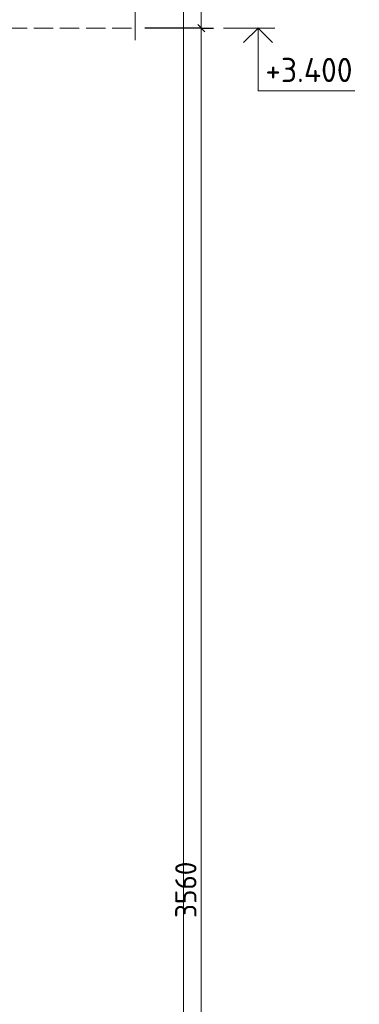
# Model space of a CAD drawing. Header units: millimetres. Extents: x 0 to 59400, y 0 to 42000.
# Tile 20 of 29: x 33479 to 36994, y 26107 to 36283. Entities that reach past the tile are written whole.
import ezdxf

# ---------------------------------------------------------------- set-up
doc = ezdxf.new("R2010")
doc.units = ezdxf.units.MM
doc.linetypes.add('______2', pattern=[270, 200, -70])
for name, color, linetype, lineweight in [('Standard', 7, 'Continuous', 25), ('ЖБ Перекрытие верхний уровень', 7, 'Continuous', 18), ('Примечания', 7, 'Continuous', 13), ('Размерная линия_ общее', 7, 'Continuous', 13)]:
    doc.layers.add(name, color=color, linetype=linetype, lineweight=lineweight)
doc.styles.add('ISOCPEUR', font='txt')

msp = doc.modelspace()

# ---------------------------------------------------------------- linework, layer by layer
at = {"layer": 'Standard', "color": 7, "linetype": 'Continuous', "lineweight": 13, "transparency": 33554687}
msp.add_line((35590, 36196), (36120, 36196), dxfattribs=at)
at = {"layer": 'Standard', "color": 254, "linetype": 'Continuous', "lineweight": 13, "true_color": 0xc4c4ff, "transparency": 33554687}
msp.add_lwpolyline([(27875, 15896), (35176, 15896), (35176, 38811), (27875, 38811), (27875, 15896)], dxfattribs=at)
at = {"layer": 'Standard', "color": 7, "linetype": 'Continuous', "lineweight": 35, "transparency": 33554687}
msp.add_lwpolyline([(35797, 36047), (35946, 36196), (36094, 36047)], dxfattribs=at)
at = {"layer": 'Standard', "color": 7, "linetype": 'Continuous', "lineweight": 13, "transparency": 33554687}
msp.add_lwpolyline([(35946, 36196), (35946, 35546), (36946, 35546)], dxfattribs=at)
at = {"layer": 'ЖБ Перекрытие верхний уровень', "color": 7, "linetype": '______2', "lineweight": 18, "transparency": 33554687}
msp.add_line((30926, 36196), (34676, 36196), dxfattribs=at)
at = {"layer": 'Примечания', "color": 7, "linetype": 'Continuous', "lineweight": 13, "transparency": 33554687}
for p in [(34676, 36705), (34676, 36071)]:
    msp.add_line(p, (34676, 36071), dxfattribs=at)
at = {"layer": 'Размерная линия_ общее', "color": 7, "linetype": 'Continuous', "lineweight": 13, "transparency": 33554687}
for p, q in [((35359, 37296), (35359, 36196)), ((35359, 36196), (35359, 18396))]:
    msp.add_line(p, q, dxfattribs=at)
at = {"layer": 'Размерная линия_ общее', "color": 7, "linetype": 'Continuous', "lineweight": 25, "transparency": 33554687}
msp.add_line((35322, 36233), (35397, 36158), dxfattribs=at)
at = {"layer": 'Размерная линия_ общее', "color": 253, "linetype": 'Continuous', "lineweight": -3, "true_color": 0xa0a0a0, "transparency": 33554687}
for q in [(35234, 36196), (35484, 36196)]:
    msp.add_line((35359, 36196), q, dxfattribs=at)
msp.add_lwpolyline([(35359, 36196), (35342, 36196), (35342, 36196), (35342, 36196), (35342, 36196), (34776, 36196)], dxfattribs=at)

# ---------------------------------------------------------------- texts
at = {"layer": 'Standard', "color": 7, "linetype": 'Continuous', "lineweight": 25, "transparency": 33554687, "insert": (36021, 35638), "char_height": 250, "width": 1093.07, "attachment_point": 7, "style": 'ISOCPEUR'}
msp.add_mtext('\\W0.95;+3.400', dxfattribs=at)
at = {"layer": 'Размерная линия_ общее', "color": 7, "linetype": 'Continuous', "lineweight": 25, "transparency": 33554687, "insert": (35309, 26999), "char_height": 220, "width": 718.09, "attachment_point": 7, "rotation": 90, "style": 'ISOCPEUR'}
msp.add_mtext('\\W0.93;3560', dxfattribs=at)

doc.saveas('drawing.dxf')
